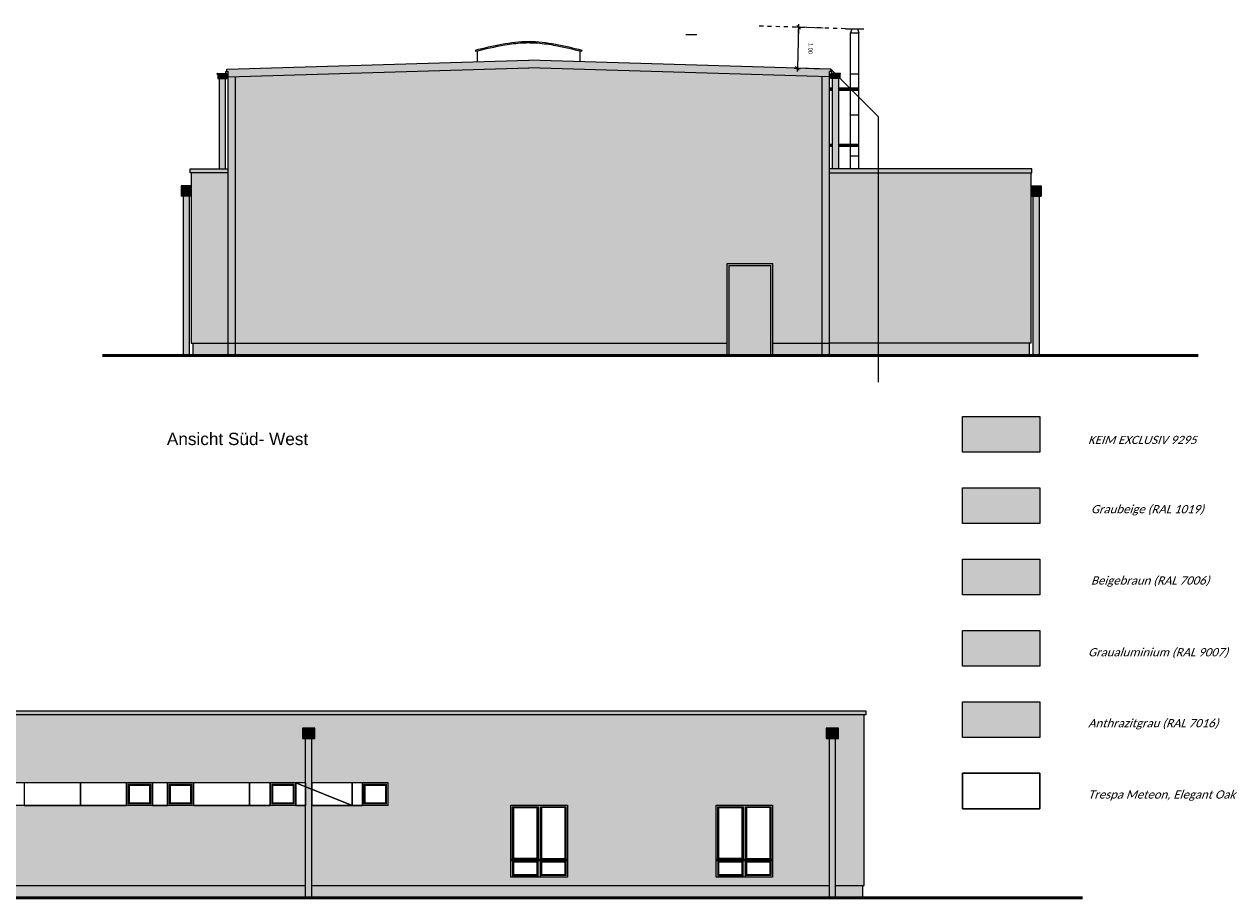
# Model space of a CAD drawing. Header units: metres. Extents: x 1169 to 1496, y -112 to 50.
# Tile 254 of 256: x 1466 to 1495, y -31 to -10. Entities that reach past the tile are written whole.
import ezdxf

# ---------------------------------------------------------------- set-up
doc = ezdxf.new("R2010")
doc.units = ezdxf.units.M
doc.header["$XCLIPFRAME"] = 2
doc.header["$PDMODE"] = 65
doc.linetypes.add('AUSGEZOGEN', pattern=[0])
doc.linetypes.add('PUNKT2_S9', pattern=[0.0015, 0, -0.0015])
for name, color, linetype, lineweight in [('XR$1$Text 1_100', 3, 'AUSGEZOGEN', 18), ('XR$5$Ansicht', 1, 'AUSGEZOGEN', 50), ('XR$5$Design', 4, 'AUSGEZOGEN', 13), ('XR$5$Filling', 4, 'AUSGEZOGEN', 13), ('XR$5$Maßlinie 1_50', 7, 'AUSGEZOGEN', 25), ('XR$5$Muster', 4, 'AUSGEZOGEN', 13), ('XR$5$Möblierung', 4, 'AUSGEZOGEN', 13), ('XR$5$STANDARD_1', 7, 'AUSGEZOGEN', 25), ('XR$5$Wegeflächen', 4, 'AUSGEZOGEN', 13)]:
    doc.layers.add(name, color=color, linetype=linetype, lineweight=lineweight)
doc.styles.add('ARIAL', font='arial.ttf')
doc.styles.add('Calibri', font='txt')
doc.dimstyles.new('DIMSTYLE_9', dxfattribs={"dimtxt": 0.1, "dimasz": 0.15, "dimexe": 0, "dimexo": 0, "dimgap": 0.05, "dimtad": 2, "dimrnd": 0.005, "dimzin": 4, "dimdsep": 46, "dimtxsty": 'ARIAL', "dimblk1": 'ALL_ML_STRICH', "dimblk2": 'ALL_ML_STRICH', "dimsah": 1, "dimcen": 0, "dimclrd": 7, "dimclre": 7, "dimclrt": 7, "dimadec": 0, "dimazin": 0, "dimtfac": 1, "dimtdec": 0, "dimtix": 1, "dimtmove": 2, "dimatfit": 3, "dimfxl": 0, "dimtzin": 0, "dimlwd": 0, "dimlwe": 25, "dimarcsym": 0})
picture_1 = doc.add_image_def('image1.tif', size_in_pixel=(512, 512))
picture_2 = doc.add_image_def('image2.jpg', size_in_pixel=(510, 510))
pattern_1 = [(90, (-0.15, 0.15), (-0.075, 0.075), [0.075, -0.075]), (180, (-0.15, 0.15), (-0.075, -0.075), [0.075, -0.075])]

# ---------------------------------------------------------------- blocks, each defined once
blk = doc.blocks.new('ALL_ML_STRICH')
at = {"color": 0, "linetype": 'ByBlock', "lineweight": -2}
for p, q in [((-1, 0), (0.5, 0)), ((-0.3, -0.3), (0.3, 0.3)), ((0, -0.5), (0, 0.5))]:
    blk.add_line(p, q, dxfattribs=at)
blk = doc.blocks.new('*D122')
at = {"layer": 'DEFPOINTS', "color": 7, "linetype": 'AUSGEZOGEN', "lineweight": 25, "transparency": 33554687}
for p in [(1484.804, -9.917), (1485.073, -9.925), (1485.59, -10.941)]:
    blk.add_point(p, dxfattribs=at)
at = {"layer": 'XR$5$Maßlinie 1_50', "color": 7, "linetype": 'AUSGEZOGEN', "lineweight": -2, "transparency": 33554687}
for p, q in [((1484.804, -9.917), (1484.773, -10.917)), ((1485.403, -9.935), (1484.804, -9.917)), ((1485.373, -10.935), (1484.773, -10.917))]:
    blk.add_line(p, q, dxfattribs=at)
at = {"layer": 'XR$5$Maßlinie 1_50', "color": 7, "linetype": 'AUSGEZOGEN', "lineweight": 25, "transparency": 33554687, "xscale": 0.15, "yscale": 0.15, "zscale": 0.15}
for p, rotation in [((1484.804, -9.917), 88.27238033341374), ((1484.773, -10.917), 268.2723803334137)]:
    blk.add_blockref('ALL_ML_STRICH', p, dxfattribs=dict(at, rotation=rotation))
at = {"layer": 'XR$5$Maßlinie 1_50', "color": 7, "linetype": 'AUSGEZOGEN', "lineweight": 25, "transparency": 33554687, "insert": (1485.094, -10.433), "char_height": 0.1, "width": 0.4, "attachment_point": 5, "rotation": 268.2724, "style": 'ARIAL'}
blk.add_mtext('\\A1;{\\A1;{1.00\\H0.066000;\\S^ ;}}', dxfattribs=at)

msp = doc.modelspace()

# ---------------------------------------------------------------- hatches: boundary and pattern name
at = {"layer": 'XR$5$Filling', "linetype": 'AUSGEZOGEN', "lineweight": 13, "transparency": 33554687}
h = msp.add_hatch(dxfattribs=at)
h.set_pattern_fill('MUSTER', color=52, scale=0.075, angle=90, style=0, pattern_type=2)
h.set_pattern_definition(pattern_1)
h.paths.add_polyline_path([(1484.1746, -17.625), (1485.5546, -17.625), (1485.5546, -11.1253), (1478.2246, -10.9054), (1470.8946, -11.1253), (1470.8946, -17.625), (1483.0646, -17.625), (1483.0646, -15.675), (1484.1746, -15.675)], flags=0)
h = msp.add_hatch(dxfattribs=at)
h.set_pattern_fill('MUSTER', color=52, scale=0.075, angle=90, style=0, pattern_type=2)
h.set_pattern_definition(pattern_1)
h.paths.add_polyline_path([(1484.1746, -17.625), (1485.5546, -17.625), (1485.5546, -11.1253), (1478.2246, -10.9054), (1470.8946, -11.1253), (1470.8946, -17.625), (1483.0646, -17.625), (1483.0646, -15.675), (1484.1746, -15.675)], flags=0)
at = {"layer": 'XR$5$Muster', "linetype": 'AUSGEZOGEN', "lineweight": 13, "transparency": 33554687}
for color, points in [(9, [(1470.8946, -11.1253), (1478.2246, -10.9054), (1485.5546, -11.1253), (1485.5546, -10.993), (1485.5901, -10.9941), (1485.5901, -10.9412), (1478.2246, -10.7191), (1470.8591, -10.9412), (1470.8591, -10.9941), (1470.8946, -10.993)]), (9, [(1470.6385, -11.0645), (1470.6385, -11.164), (1470.859, -11.164), (1470.859, -11.0645)]), (9, [(1470.6385, -11.0645), (1470.6385, -11.164), (1470.859, -11.164), (1470.859, -11.0645)]), (9, [(1485.5903, -11.164), (1485.8107, -11.164), (1485.8107, -11.0645), (1485.5903, -11.0645)]), (9, [(1485.5903, -11.164), (1485.8107, -11.164), (1485.8107, -11.0645), (1485.5903, -11.0645)]), (252, [(1485.6255, -11.3973), (1485.5546, -11.3973), (1485.5546, -11.4473), (1485.6255, -11.4473)]), (252, [(1485.6255, -11.3973), (1485.5546, -11.3973), (1485.5546, -11.4473), (1485.6255, -11.4473)]), (252, [(1485.7755, -11.4473), (1486.0696, -11.4473), (1486.0696, -11.3973), (1485.7755, -11.3973)]), (252, [(1485.7755, -11.4473), (1486.0696, -11.4473), (1486.0696, -11.3973), (1485.7755, -11.3973)]), (252, [(1485.6255, -12.7673), (1485.5546, -12.7673), (1485.5546, -12.8173), (1485.6255, -12.8173)]), (252, [(1485.6255, -12.7673), (1485.5546, -12.7673), (1485.5546, -12.8173), (1485.6255, -12.8173)]), (252, [(1485.7755, -12.8173), (1486.0696, -12.8173), (1486.0696, -12.7673), (1485.7755, -12.7673)]), (252, [(1485.7755, -12.8173), (1486.0696, -12.8173), (1486.0696, -12.7673), (1485.7755, -12.7673)]), (9, [(1470.8946, -13.3658), (1469.969, -13.3658), (1469.969, -13.4658), (1470.8946, -13.4658)]), (9, [(1485.5546, -13.4658), (1490.4952, -13.4658), (1490.4952, -13.3658), (1485.5546, -13.3658)]), (250, [(1485.5546, -17.925), (1486.7449, -17.925), (1486.7449, -13.3658), (1485.5546, -13.3658)]), (252, [(1469.7446, -14.0358), (1469.9946, -14.0358), (1469.9946, -13.7858), (1469.7446, -13.7858)]), (252, [(1469.7446, -14.0358), (1469.9946, -14.0358), (1469.9946, -13.7858), (1469.7446, -13.7858)]), (252, [(1490.4696, -14.0358), (1490.7196, -14.0358), (1490.7196, -13.7858), (1490.4696, -13.7858)]), (252, [(1490.4696, -14.0358), (1490.7196, -14.0358), (1490.7196, -13.7858), (1490.4696, -13.7858)]), (254, [(1483.1146, -17.925), (1484.1246, -17.925), (1484.1246, -15.725), (1483.1146, -15.725)]), (9, [(1486.4398, -26.5915), (1444.0298, -26.5916), (1444.0298, -26.6916), (1486.4398, -26.6916)]), (252, [(1472.7054, -27.2616), (1473.0054, -27.2616), (1473.0054, -27.0116), (1472.7054, -27.0116)]), (252, [(1472.7054, -27.2616), (1473.0054, -27.2616), (1473.0054, -27.0116), (1472.7054, -27.0116)]), (252, [(1485.479, -27.2615), (1485.779, -27.2615), (1485.779, -27.0115), (1485.479, -27.0115)]), (252, [(1485.479, -27.2615), (1485.779, -27.2615), (1485.779, -27.0115), (1485.479, -27.0115)])]:
    msp.add_hatch(color=color, dxfattribs=at).paths.add_polyline_path(points)
at = {"layer": 'XR$5$Muster', "linetype": 'AUSGEZOGEN', "lineweight": 25, "true_color": 0x383e42, "transparency": 33554687}
for points in [[(1485.5901, -10.9412), (1478.2246, -10.7191), (1470.8591, -10.9412), (1470.8591, -10.9941), (1470.8946, -10.993), (1470.8946, -11.1253), (1478.2246, -10.9054), (1485.5546, -11.1253), (1485.5546, -10.993), (1485.5901, -10.9941)], [(1469.969, -13.4658), (1470.8946, -13.4658), (1470.8946, -13.3658), (1469.969, -13.3658)], [(1485.5546, -13.4658), (1490.4952, -13.4658), (1490.4952, -13.3658), (1485.5546, -13.3658)], [(1483.0646, -17.925), (1484.1746, -17.925), (1484.1746, -15.675), (1483.0646, -15.675)], [(1483.0646, -17.625), (1470.8946, -17.625), (1470.8946, -17.925), (1483.0646, -17.925)], [(1485.5546, -17.625), (1484.1746, -17.625), (1484.1746, -17.925), (1485.5546, -17.925)], [(1488.7999, -27.2382), (1490.6833, -27.2382), (1490.6833, -26.369), (1488.7999, -26.369)]]:
    msp.add_hatch(color=250, dxfattribs=at).paths.add_polyline_path(points)
at = {"layer": 'XR$5$Muster', "linetype": 'AUSGEZOGEN', "lineweight": 13, "true_color": 0x383e42, "transparency": 33554687}
for points in [[(1470.8946, -11.1253), (1478.2246, -10.9054), (1485.5546, -11.1253), (1485.5546, -10.993), (1485.5901, -10.9941), (1485.5901, -10.9412), (1478.2246, -10.7191), (1470.8591, -10.9412), (1470.8591, -10.9941), (1470.8946, -10.993)], [(1470.8946, -13.3658), (1469.969, -13.3658), (1469.969, -13.4658), (1470.8946, -13.4658)], [(1485.5546, -13.4658), (1490.4952, -13.4658), (1490.4952, -13.3658), (1485.5546, -13.3658)], [(1486.4398, -26.5915), (1444.0298, -26.5916), (1444.0298, -26.6916), (1486.4398, -26.6916)]]:
    msp.add_hatch(color=250, dxfattribs=at).paths.add_polyline_path(points)
at = {"layer": 'XR$5$Muster', "linetype": 'AUSGEZOGEN', "lineweight": 25, "true_color": 0x7d7a7d, "transparency": 33554687}
for points in [[(1483.0646, -17.625), (1483.0646, -15.675), (1484.1746, -15.675), (1484.1746, -17.625), (1485.5546, -17.625), (1485.5546, -11.1253), (1478.2246, -10.9054), (1470.8946, -11.1253), (1470.8946, -17.625)], [(1488.7999, -25.4982), (1490.6833, -25.4982), (1490.6833, -24.629), (1488.7999, -24.629)]]:
    msp.add_hatch(color=8, dxfattribs=at).paths.add_polyline_path(points)
at = {"layer": 'XR$5$Muster', "linetype": 'AUSGEZOGEN', "lineweight": 13, "transparency": 33554687}
h = msp.add_hatch(color=7, dxfattribs=at)
h.set_gradient(color1=(199, 199, 199), color2=(48, 48, 48), one_color=1, name='INVCYLINDER')
h.paths.add_polyline_path([(1470.6737, -13.3658), (1470.8237, -13.3658), (1470.8237, -11.164), (1470.6737, -11.164)], flags=0)
h = msp.add_hatch(color=7, dxfattribs=at)
h.set_gradient(color1=(199, 199, 199), color2=(48, 48, 48), one_color=1, name='INVCYLINDER')
h.paths.add_polyline_path([(1470.6737, -13.3658), (1470.8237, -13.3658), (1470.8237, -11.164), (1470.6737, -11.164)], flags=0)
h = msp.add_hatch(color=7, dxfattribs=at)
h.set_gradient(color1=(199, 199, 199), color2=(48, 48, 48), one_color=1, name='INVCYLINDER')
h.paths.add_polyline_path([(1485.6255, -13.3658), (1485.7755, -13.3658), (1485.7755, -11.164), (1485.6255, -11.164)], flags=0)
h = msp.add_hatch(color=7, dxfattribs=at)
h.set_gradient(color1=(199, 199, 199), color2=(48, 48, 48), one_color=1, name='INVCYLINDER')
h.paths.add_polyline_path([(1485.6255, -13.3658), (1485.7755, -13.3658), (1485.7755, -11.164), (1485.6255, -11.164)], flags=0)
h = msp.add_hatch(color=7, dxfattribs=at)
h.set_gradient(color1=(160, 160, 160), color2=(201, 201, 201), one_color=1, name='CYLINDER')
h.paths.add_polyline_path([(1486.0696, -11.4473), (1486.2696, -11.4473), (1486.2696, -11.3973), (1486.0696, -11.3973)], flags=0)
h = msp.add_hatch(color=7, dxfattribs=at)
h.set_gradient(color1=(160, 160, 160), color2=(201, 201, 201), one_color=1, name='CYLINDER')
h.paths.add_polyline_path([(1486.0696, -11.4473), (1486.2696, -11.4473), (1486.2696, -11.3973), (1486.0696, -11.3973)], flags=0)
h = msp.add_hatch(color=7, dxfattribs=at)
h.set_gradient(color1=(160, 160, 160), color2=(201, 201, 201), one_color=1, name='CYLINDER')
h.paths.add_polyline_path([(1486.0696, -12.8173), (1486.2696, -12.8173), (1486.2696, -12.7673), (1486.0696, -12.7673)], flags=0)
h = msp.add_hatch(color=7, dxfattribs=at)
h.set_gradient(color1=(160, 160, 160), color2=(201, 201, 201), one_color=1, name='CYLINDER')
h.paths.add_polyline_path([(1486.0696, -12.8173), (1486.2696, -12.8173), (1486.2696, -12.7673), (1486.0696, -12.7673)], flags=0)
at = {"layer": 'XR$5$Muster', "linetype": 'AUSGEZOGEN', "lineweight": 25, "true_color": 0xe1d7c9, "transparency": 33554687}
for points in [[(1469.9946, -17.625), (1470.8946, -17.625), (1470.8946, -13.4658), (1469.9946, -13.4658)], [(1490.4696, -13.4658), (1485.5546, -13.4658), (1485.5546, -17.625), (1490.4696, -17.625)], [(1488.7999, -20.2782), (1490.6833, -20.2782), (1490.6833, -19.409), (1488.7999, -19.409)]]:
    msp.add_hatch(color=254, dxfattribs=at).paths.add_polyline_path(points)
at = {"layer": 'XR$5$Muster', "linetype": 'AUSGEZOGEN', "lineweight": 13, "transparency": 33554687}
h = msp.add_hatch(color=7, dxfattribs=at)
h.set_gradient(color1=(199, 199, 199), color2=(48, 48, 48), one_color=1, name='INVCYLINDER')
h.paths.add_polyline_path([(1469.7946, -17.925), (1469.9446, -17.925), (1469.9446, -14.0358), (1469.7946, -14.0358)], flags=0)
h = msp.add_hatch(color=7, dxfattribs=at)
h.set_gradient(color1=(199, 199, 199), color2=(48, 48, 48), one_color=1, name='INVCYLINDER')
h.paths.add_polyline_path([(1469.7946, -17.925), (1469.9446, -17.925), (1469.9446, -14.0358), (1469.7946, -14.0358)], flags=0)
h = msp.add_hatch(color=7, dxfattribs=at)
h.set_gradient(color1=(199, 199, 199), color2=(48, 48, 48), one_color=1, name='INVCYLINDER')
h.paths.add_polyline_path([(1490.5196, -17.925), (1490.6696, -17.925), (1490.6696, -14.0358), (1490.5196, -14.0358)], flags=0)
h = msp.add_hatch(color=7, dxfattribs=at)
h.set_gradient(color1=(199, 199, 199), color2=(48, 48, 48), one_color=1, name='INVCYLINDER')
h.paths.add_polyline_path([(1490.5196, -17.925), (1490.6696, -17.925), (1490.6696, -14.0358), (1490.5196, -14.0358)], flags=0)
at = {"layer": 'XR$5$Muster', "linetype": 'AUSGEZOGEN', "lineweight": 25, "true_color": 0xa48f7a, "transparency": 33554687}
for points in [[(1470.8946, -17.925), (1470.8946, -17.625), (1470.0346, -17.625), (1470.0346, -17.925)], [(1485.5546, -17.925), (1490.4296, -17.925), (1490.4296, -17.625), (1485.5546, -17.625)], [(1488.7999, -22.0182), (1490.6833, -22.0182), (1490.6833, -21.149), (1488.7999, -21.149)], [(1472.7804, -31.1508), (1472.7804, -30.8508), (1460.3769, -30.8508), (1460.3769, -31.1508)], [(1472.9304, -31.1508), (1485.554, -31.1508), (1485.554, -30.8508), (1472.9304, -30.8508)], [(1485.704, -30.8508), (1485.704, -31.1508), (1486.3654, -31.1508), (1486.3654, -30.8508)]]:
    msp.add_hatch(color=252, dxfattribs=at).paths.add_polyline_path(points)
at = {"layer": 'XR$5$Muster', "linetype": 'AUSGEZOGEN', "lineweight": 25, "true_color": 0x766a5e, "transparency": 33554687}
msp.add_hatch(color=251, dxfattribs=at).paths.add_polyline_path([(1488.7999, -23.7582), (1490.6833, -23.7582), (1490.6833, -22.889), (1488.7999, -22.889)])
at = {"layer": 'XR$5$Muster', "linetype": 'AUSGEZOGEN', "lineweight": 25, "true_color": 0xe1d7c9, "transparency": 33554687}
h = msp.add_hatch(color=254, dxfattribs=at)
h.paths.add_polyline_path([(1460.1519, -27.0116), (1460.4519, -27.0116), (1460.4519, -27.2616), (1460.3769, -27.2616), (1460.3769, -28.3508), (1472.7804, -28.3508), (1472.7804, -27.2616), (1472.7054, -27.2616), (1472.7054, -27.0116), (1473.0054, -27.0116), (1473.0054, -27.2616), (1472.9304, -27.2616), (1472.9304, -28.3508), (1474.7954, -28.3508), (1474.7954, -28.9008), (1472.9304, -28.9008), (1472.9304, -30.8508), (1485.554, -30.8508), (1485.554, -27.2615), (1485.479, -27.2615), (1485.479, -27.0115), (1485.779, -27.0115), (1485.779, -27.2615), (1485.704, -27.2615), (1485.704, -30.8508), (1486.4054, -30.8508), (1486.4054, -26.6916), (1444.0554, -26.6916), (1444.0554, -30.8508), (1444.7569, -30.8508), (1444.7569, -27.2616), (1444.6819, -27.2616), (1444.6819, -27.0116), (1444.9819, -27.0116), (1444.9819, -27.2616), (1444.9069, -27.2616), (1444.9069, -30.8508), (1445.7904, -30.8508), (1445.7904, -28.3508), (1447.6704, -28.3508), (1447.6704, -30.8508), (1457.2904, -30.8508), (1457.2904, -28.9008), (1452.4154, -28.9008), (1452.4154, -28.3508), (1460.2269, -28.3508), (1460.2269, -27.2616), (1460.1519, -27.2616)])
h.paths.add_polyline_path([(1460.2269, -28.9008), (1458.2954, -28.9008), (1458.2954, -30.8508), (1460.2269, -30.8508)])
h.paths.add_polyline_path([(1472.7804, -30.8508), (1472.7804, -28.9008), (1460.3769, -28.9008), (1460.3769, -30.8508)])
h.paths.add_polyline_path([(1482.7904, -30.6508), (1482.7904, -28.8908), (1484.1704, -28.8908), (1484.1704, -30.6508)], flags=16)
h.paths.add_polyline_path([(1477.7904, -30.6508), (1477.7904, -28.8908), (1479.1704, -28.8908), (1479.1704, -30.6508)], flags=16)
at = {"layer": 'XR$5$Muster', "linetype": 'AUSGEZOGEN', "lineweight": 13, "transparency": 33554687}
h = msp.add_hatch(color=7, dxfattribs=at)
h.set_gradient(color1=(199, 199, 199), color2=(48, 48, 48), one_color=1, name='INVCYLINDER')
h.paths.add_polyline_path([(1472.7804, -31.1508), (1472.9304, -31.1508), (1472.9304, -27.2616), (1472.7804, -27.2616)], flags=0)
h = msp.add_hatch(color=7, dxfattribs=at)
h.set_gradient(color1=(199, 199, 199), color2=(48, 48, 48), one_color=1, name='INVCYLINDER')
h.paths.add_polyline_path([(1472.7804, -31.1508), (1472.9304, -31.1508), (1472.9304, -27.2616), (1472.7804, -27.2616)], flags=0)
h = msp.add_hatch(color=7, dxfattribs=at)
h.set_gradient(color1=(199, 199, 199), color2=(48, 48, 48), one_color=1, name='INVCYLINDER')
h.paths.add_polyline_path([(1485.554, -31.1508), (1485.704, -31.1508), (1485.704, -27.2615), (1485.554, -27.2615)], flags=0)
h = msp.add_hatch(color=7, dxfattribs=at)
h.set_gradient(color1=(199, 199, 199), color2=(48, 48, 48), one_color=1, name='INVCYLINDER')
h.paths.add_polyline_path([(1485.554, -31.1508), (1485.704, -31.1508), (1485.704, -27.2615), (1485.554, -27.2615)], flags=0)
at = {"layer": 'XR$5$Muster', "linetype": 'AUSGEZOGEN', "lineweight": 25, "true_color": 0x766a5e, "transparency": 33554687}
h = msp.add_hatch(color=251, dxfattribs=at)
h.paths.add_polyline_path([(1468.4154, -28.9008), (1469.0454, -28.9008), (1469.0454, -28.3508), (1468.4154, -28.3508)])
h.paths.add_polyline_path([(1468.9854, -28.8408), (1468.4754, -28.8408), (1468.4754, -28.4108), (1468.9854, -28.4108)], flags=16)
h = msp.add_hatch(color=251, dxfattribs=at)
h.paths.add_polyline_path([(1469.4154, -28.9008), (1470.0454, -28.9008), (1470.0454, -28.3508), (1469.4154, -28.3508)])
h.paths.add_polyline_path([(1469.9854, -28.8408), (1469.4754, -28.8408), (1469.4754, -28.4108), (1469.9854, -28.4108)], flags=16)
h = msp.add_hatch(color=251, dxfattribs=at)
h.paths.add_polyline_path([(1471.9154, -28.9008), (1472.5454, -28.9008), (1472.5454, -28.3508), (1471.9154, -28.3508)])
h.paths.add_polyline_path([(1472.4854, -28.8408), (1471.9754, -28.8408), (1471.9754, -28.4108), (1472.4854, -28.4108)], flags=16)
h = msp.add_hatch(color=251, dxfattribs=at)
h.paths.add_polyline_path([(1474.1654, -28.9008), (1474.7954, -28.9008), (1474.7954, -28.3508), (1474.1654, -28.3508)])
h.paths.add_polyline_path([(1474.7354, -28.8408), (1474.2254, -28.8408), (1474.2254, -28.4108), (1474.7354, -28.4108)], flags=16)
h = msp.add_hatch(color=251, dxfattribs=at)
h.paths.add_polyline_path([(1479.1704, -30.6508), (1479.1704, -28.8908), (1477.7904, -28.8908), (1477.7904, -30.6508)])
h.paths.add_polyline_path([(1477.8504, -30.1908), (1477.8504, -28.9508), (1478.4304, -28.9508), (1478.4304, -30.1908)], flags=16)
h.paths.add_polyline_path([(1478.4304, -30.2708), (1478.4304, -30.5908), (1477.8504, -30.5908), (1477.8504, -30.2708)], flags=16)
h.paths.add_polyline_path([(1478.5304, -28.9508), (1479.1104, -28.9508), (1479.1104, -30.1908), (1478.5304, -30.1908)], flags=16)
h.paths.add_polyline_path([(1479.1104, -30.5908), (1478.5304, -30.5908), (1478.5304, -30.2708), (1479.1104, -30.2708)], flags=16)
h = msp.add_hatch(color=251, dxfattribs=at)
h.paths.add_polyline_path([(1484.1704, -30.6508), (1484.1704, -28.8908), (1482.7904, -28.8908), (1482.7904, -30.6508)])
h.paths.add_polyline_path([(1482.8504, -30.1908), (1482.8504, -28.9508), (1483.4304, -28.9508), (1483.4304, -30.1908)], flags=16)
h.paths.add_polyline_path([(1483.4304, -30.2708), (1483.4304, -30.5908), (1482.8504, -30.5908), (1482.8504, -30.2708)], flags=16)
h.paths.add_polyline_path([(1483.5304, -28.9508), (1484.1104, -28.9508), (1484.1104, -30.1908), (1483.5304, -30.1908)], flags=16)
h.paths.add_polyline_path([(1484.1104, -30.5908), (1483.5304, -30.5908), (1483.5304, -30.2708), (1484.1104, -30.2708)], flags=16)

# ---------------------------------------------------------------- linework, layer by layer
at = {"layer": 'XR$1$Text 1_100', "color": 4, "linetype": 'AUSGEZOGEN', "lineweight": 13, "transparency": 33554687}
msp.add_line((1482.3186, -10.0998), (1482.0554, -10.0998), dxfattribs=at)
at = {"layer": 'XR$5$Ansicht', "color": 4, "linetype": 'PUNKT2_S9', "lineweight": 13, "transparency": 33554687}
msp.add_line((1485.9446, -9.9515), (1483.7967, -9.8867), dxfattribs=at)
at = {"layer": 'XR$5$Ansicht', "color": 4, "linetype": 'AUSGEZOGEN', "lineweight": 13, "transparency": 33554687}
for p, q in [((1485.9446, -9.9515), (1486.3946, -9.9515)), ((1486.0996, -9.9515), (1486.0696, -10.0515)), ((1486.0996, -9.9515), (1486.2396, -9.9515)), ((1486.2396, -9.9515), (1486.2696, -10.0515)), ((1486.0696, -10.0515), (1486.2696, -10.0515)), ((1486.0696, -13.3658), (1486.0696, -10.0515)), ((1486.2696, -13.3658), (1486.2696, -10.0515)), ((1476.9217, -10.4732), (1476.9288, -10.5024)), ((1476.9703, -10.7569), (1476.9703, -10.4942)), ((1479.4789, -10.7569), (1479.4789, -10.4942)), ((1479.4789, -10.4942), (1479.5118, -10.5023)), ((1479.4789, -10.4942), (1479.5118, -10.5023)), ((1479.5118, -10.5023), (1479.5189, -10.4731)), ((1479.5118, -10.5023), (1479.5189, -10.4731)), ((1479.5189, -10.4731), (1479.5118, -10.5023)), ((1470.8591, -10.9412), (1478.2246, -10.7191)), ((1470.8946, -11.1253), (1478.2246, -10.9054)), ((1485.5901, -10.9412), (1478.2246, -10.7191)), ((1485.5546, -11.1253), (1478.2246, -10.9054)), ((1470.6306, -11.0434), (1470.859, -11.0434)), ((1470.6324, -11.0645), (1470.859, -11.0645)), ((1470.6385, -11.062), (1470.6385, -11.164)), ((1470.6385, -11.164), (1470.859, -11.164)), ((1470.6737, -11.164), (1470.6737, -13.3658)), ((1470.8237, -11.164), (1470.8237, -13.3658)), ((1470.8349, -10.9948), (1470.8946, -10.993)), ((1470.8349, -11.0434), (1470.8349, -10.9948)), ((1470.859, -11.164), (1470.859, -11.0434)), ((1470.8591, -10.9941), (1470.8591, -10.9412)), ((1470.8946, -17.925), (1470.8946, -10.993)), ((1485.6143, -10.9948), (1485.5546, -10.993)), ((1485.5546, -17.925), (1485.5546, -10.993)), ((1485.5901, -10.9941), (1485.5901, -10.9412)), ((1485.8186, -11.0434), (1485.5903, -11.0434)), ((1485.5903, -11.164), (1485.5903, -11.0434)), ((1485.8169, -11.0645), (1485.5903, -11.0645)), ((1485.8107, -11.164), (1485.5903, -11.164)), ((1485.6143, -11.0434), (1485.6143, -10.9948)), ((1485.6255, -11.164), (1485.6255, -13.3658)), ((1485.7755, -11.164), (1485.7755, -13.3658)), ((1485.8107, -11.062), (1485.8107, -11.164)), ((1486.0696, -11.0515), (1486.2696, -11.0515)), ((1485.5546, -11.3973), (1485.6255, -11.3973)), ((1485.5546, -11.4473), (1485.6255, -11.4473)), ((1485.7755, -11.3973), (1486.2696, -11.3973)), ((1485.7755, -11.4473), (1486.2696, -11.4473)), ((1486.0696, -12.0515), (1486.2696, -12.0515)), ((1485.5546, -12.7673), (1485.6255, -12.7673)), ((1485.5546, -12.8173), (1485.6255, -12.8173)), ((1485.7755, -12.7673), (1486.2696, -12.7673)), ((1485.7755, -12.8173), (1486.2696, -12.8173)), ((1486.0696, -13.0515), (1486.2696, -13.0515)), ((1469.969, -13.4658), (1469.969, -13.3658)), ((1469.969, -13.3658), (1470.8946, -13.3658)), ((1470.8946, -13.4658), (1469.969, -13.4658)), ((1469.9946, -13.4658), (1469.9946, -17.625)), ((1490.4952, -13.3658), (1485.5546, -13.3658)), ((1485.5546, -13.4658), (1490.4952, -13.4658)), ((1490.4696, -13.4658), (1490.4696, -17.625)), ((1490.4952, -13.4658), (1490.4952, -13.3658)), ((1469.9946, -13.7858), (1469.7446, -13.7858)), ((1469.7446, -13.7858), (1469.7446, -14.0358)), ((1490.4696, -13.7858), (1490.7196, -13.7858)), ((1490.7196, -13.7858), (1490.7196, -14.0358)), ((1469.9946, -14.0358), (1469.7446, -14.0358)), ((1469.7946, -14.0358), (1469.7946, -17.925)), ((1469.9446, -14.0358), (1469.9446, -17.925)), ((1490.4696, -14.0358), (1490.7196, -14.0358)), ((1490.5196, -14.0358), (1490.5196, -17.925)), ((1490.6696, -14.0358), (1490.6696, -17.925)), ((1483.0646, -17.925), (1483.0646, -15.675)), ((1483.0646, -15.675), (1484.1746, -15.675)), ((1483.1146, -17.925), (1483.1146, -15.725)), ((1483.1146, -15.725), (1484.1246, -15.725)), ((1484.1246, -17.925), (1484.1246, -15.725)), ((1484.1746, -17.925), (1484.1746, -15.675)), ((1469.9946, -17.625), (1470.8946, -17.625)), ((1470.0346, -17.625), (1470.0346, -17.925)), ((1470.8946, -17.625), (1483.0646, -17.625)), ((1484.1746, -17.625), (1485.5546, -17.625)), ((1490.4696, -17.625), (1485.5546, -17.625)), ((1490.4296, -17.625), (1490.4296, -17.925)), ((1444.0298, -26.5916), (1486.4398, -26.5915)), ((1486.4398, -26.6916), (1444.0298, -26.6916)), ((1486.4054, -30.8508), (1486.4054, -26.6916)), ((1486.4398, -26.5916), (1486.4398, -26.6916)), ((1472.7804, -31.1508), (1472.7804, -27.2616)), ((1472.9304, -31.1508), (1472.9304, -27.2616)), ((1485.554, -31.1508), (1485.554, -27.2615)), ((1485.704, -31.1508), (1485.704, -27.2615)), ((1468.4154, -28.3508), (1468.4154, -28.9008)), ((1469.0454, -28.3508), (1468.4154, -28.3508)), ((1469.0454, -28.9008), (1469.0454, -28.3508)), ((1469.4154, -28.3508), (1469.4154, -28.9008)), ((1470.0454, -28.3508), (1469.4154, -28.3508)), ((1470.0454, -28.9008), (1470.0454, -28.3508)), ((1471.9154, -28.3508), (1471.9154, -28.9008)), ((1472.5454, -28.3508), (1471.9154, -28.3508)), ((1472.5454, -28.9008), (1472.5454, -28.3508)), ((1474.1654, -28.3508), (1474.1654, -28.9008)), ((1474.7954, -28.3508), (1474.1654, -28.3508)), ((1474.7954, -28.9008), (1474.7954, -28.3508)), ((1468.4554, -28.3908), (1468.4554, -28.8608)), ((1469.0054, -28.3908), (1468.4554, -28.3908)), ((1468.4754, -28.4108), (1468.4754, -28.8408)), ((1468.9854, -28.4108), (1468.4754, -28.4108)), ((1468.9854, -28.8408), (1468.9854, -28.4108)), ((1469.0054, -28.8608), (1469.0054, -28.3908)), ((1469.4554, -28.3908), (1469.4554, -28.8608)), ((1470.0054, -28.3908), (1469.4554, -28.3908)), ((1469.4754, -28.4108), (1469.4754, -28.8408)), ((1469.9854, -28.4108), (1469.4754, -28.4108)), ((1469.9854, -28.8408), (1469.9854, -28.4108)), ((1470.0054, -28.8608), (1470.0054, -28.3908)), ((1471.9554, -28.3908), (1471.9554, -28.8608)), ((1472.5054, -28.3908), (1471.9554, -28.3908)), ((1471.9754, -28.4108), (1471.9754, -28.8408)), ((1472.4854, -28.4108), (1471.9754, -28.4108)), ((1472.4854, -28.8408), (1472.4854, -28.4108)), ((1472.5054, -28.8608), (1472.5054, -28.3908)), ((1474.2054, -28.3908), (1474.2054, -28.8608)), ((1474.7554, -28.3908), (1474.2054, -28.3908)), ((1474.2254, -28.4108), (1474.2254, -28.8408)), ((1474.7354, -28.4108), (1474.2254, -28.4108)), ((1474.7354, -28.8408), (1474.7354, -28.4108)), ((1474.7554, -28.8608), (1474.7554, -28.3908)), ((1469.0454, -28.9008), (1468.4154, -28.9008)), ((1469.0054, -28.8608), (1468.4554, -28.8608)), ((1468.9854, -28.8408), (1468.4754, -28.8408)), ((1470.0454, -28.9008), (1469.4154, -28.9008)), ((1470.0054, -28.8608), (1469.4554, -28.8608)), ((1469.9854, -28.8408), (1469.4754, -28.8408)), ((1472.5454, -28.9008), (1471.9154, -28.9008)), ((1472.5054, -28.8608), (1471.9554, -28.8608)), ((1472.4854, -28.8408), (1471.9754, -28.8408)), ((1474.7954, -28.9008), (1474.1654, -28.9008)), ((1474.7554, -28.8608), (1474.2054, -28.8608)), ((1474.7354, -28.8408), (1474.2254, -28.8408)), ((1477.7904, -30.6508), (1477.7904, -28.8908)), ((1477.7904, -28.8908), (1479.1704, -28.8908)), ((1477.8304, -30.2108), (1477.8304, -28.9308)), ((1477.8304, -28.9308), (1478.4504, -28.9308)), ((1478.4504, -28.9308), (1478.4504, -30.2108)), ((1478.5104, -30.2108), (1478.5104, -28.9308)), ((1478.5104, -28.9308), (1479.1304, -28.9308)), ((1479.1304, -28.9308), (1479.1304, -30.2108)), ((1479.1704, -28.8908), (1479.1704, -30.6508)), ((1482.7904, -30.6508), (1482.7904, -28.8908)), ((1482.7904, -28.8908), (1484.1704, -28.8908)), ((1482.8304, -30.2108), (1482.8304, -28.9308)), ((1482.8304, -28.9308), (1483.4504, -28.9308)), ((1483.4504, -28.9308), (1483.4504, -30.2108)), ((1483.5104, -30.2108), (1483.5104, -28.9308)), ((1483.5104, -28.9308), (1484.1304, -28.9308)), ((1484.1304, -28.9308), (1484.1304, -30.2108)), ((1484.1704, -28.8908), (1484.1704, -30.6508)), ((1477.7904, -30.2108), (1479.1704, -30.2108)), ((1479.1704, -30.2508), (1477.7904, -30.2508)), ((1477.8304, -30.2508), (1477.8304, -30.6108)), ((1478.4504, -30.6508), (1478.4504, -30.2508)), ((1478.5104, -30.6508), (1478.5104, -30.2508)), ((1479.1304, -30.2508), (1479.1304, -30.6108)), ((1482.7904, -30.2108), (1484.1704, -30.2108)), ((1484.1704, -30.2508), (1482.7904, -30.2508)), ((1482.8304, -30.2508), (1482.8304, -30.6108)), ((1483.4504, -30.6508), (1483.4504, -30.2508)), ((1483.5104, -30.6508), (1483.5104, -30.2508)), ((1484.1304, -30.2508), (1484.1304, -30.6108)), ((1479.1704, -30.6508), (1477.7904, -30.6508)), ((1477.8304, -30.6108), (1478.4504, -30.6108)), ((1479.1304, -30.6108), (1478.5104, -30.6108)), ((1484.1704, -30.6508), (1482.7904, -30.6508)), ((1482.8304, -30.6108), (1483.4504, -30.6108)), ((1484.1304, -30.6108), (1483.5104, -30.6108)), ((1460.3769, -30.8508), (1472.7804, -30.8508)), ((1472.9304, -30.8508), (1485.554, -30.8508)), ((1485.704, -30.8508), (1486.4054, -30.8508)), ((1486.3654, -30.8508), (1486.3654, -31.1508))]:
    msp.add_line(p, q, dxfattribs=at)
at = {"layer": 'XR$5$Ansicht', "color": 35, "linetype": 'AUSGEZOGEN', "lineweight": 13, "transparency": 33554687}
for p, q in [((1471.0746, -17.925), (1471.0746, -11.1199)), ((1485.3746, -17.925), (1485.3746, -11.1199)), ((1485.5901, -10.9412), (1486.7449, -12.0959)), ((1486.7449, -12.0959), (1486.7449, -18.5769))]:
    msp.add_line(p, q, dxfattribs=at)
at = {"layer": 'XR$5$Ansicht', "color": 4, "linetype": 'AUSGEZOGEN', "lineweight": 13, "transparency": 33554687}
for points in [[(1472.7054, -27.2616), (1473.0054, -27.2616), (1473.0054, -27.0116), (1472.7054, -27.0116), (1472.7054, -27.2616)], [(1485.479, -27.2615), (1485.779, -27.2615), (1485.779, -27.0115), (1485.479, -27.0115), (1485.479, -27.2615)], [(1477.8504, -28.9508), (1478.4304, -28.9508), (1478.4304, -30.1908), (1477.8504, -30.1908), (1477.8504, -28.9508)], [(1478.5304, -30.1908), (1479.1104, -30.1908), (1479.1104, -28.9508), (1478.5304, -28.9508), (1478.5304, -30.1908)], [(1482.8504, -28.9508), (1483.4304, -28.9508), (1483.4304, -30.1908), (1482.8504, -30.1908), (1482.8504, -28.9508)], [(1483.5304, -30.1908), (1484.1104, -30.1908), (1484.1104, -28.9508), (1483.5304, -28.9508), (1483.5304, -30.1908)], [(1477.8504, -30.2708), (1478.4304, -30.2708), (1478.4304, -30.5908), (1477.8504, -30.5908), (1477.8504, -30.2708)], [(1478.5304, -30.2708), (1479.1104, -30.2708), (1479.1104, -30.5908), (1478.5304, -30.5908), (1478.5304, -30.2708)], [(1482.8504, -30.2708), (1483.4304, -30.2708), (1483.4304, -30.5908), (1482.8504, -30.5908), (1482.8504, -30.2708)], [(1483.5304, -30.2708), (1484.1104, -30.2708), (1484.1104, -30.5908), (1483.5304, -30.5908), (1483.5304, -30.2708)]]:
    msp.add_lwpolyline(points, close=True, dxfattribs=at)
for centre, start, end in [((1470.6307, -11.0539), 90.43226, 270), ((1485.8185, -11.0539), 270, 89.56774)]:
    msp.add_arc(centre, 0.0105, start, end, dxfattribs=at)
for points, start_tangent, end_tangent in [([(1476.9217, -10.4732), (1478.2203, -10.2615), (1479.5189, -10.4731)], (0.9869731, 0.2412877), (0.9869887, -0.2412245)), ([(1476.9288, -10.5024), (1477.6414, -10.3457), (1478.0668, -10.2959), (1478.4351, -10.2998), (1478.8799, -10.3601), (1479.5118, -10.5023)], (0.9719526, 0.2377648), (0.9716825, -0.2375057))]:
    msp.add_spline(points, degree=3, dxfattribs=dict(at, start_tangent=start_tangent, end_tangent=end_tangent))
at = {"layer": 'XR$5$Filling', "color": 52, "linetype": 'AUSGEZOGEN', "lineweight": 13, "transparency": 33554687}
for p, q in [((1472.7804, -28.3508), (1460.3769, -28.3508)), ((1474.7954, -28.3508), (1472.9304, -28.3508)), ((1472.7804, -28.9008), (1460.3769, -28.9008)), ((1474.7954, -28.9008), (1472.9304, -28.9008))]:
    msp.add_line(p, q, dxfattribs=at)
at = {"layer": 'XR$5$Möblierung', "color": 4, "linetype": 'AUSGEZOGEN', "lineweight": 25, "transparency": 33554687}
for points in [[(1488.7999, -19.409), (1490.6833, -19.409), (1490.6833, -20.2782), (1488.7999, -20.2782), (1488.7999, -19.409)], [(1488.7999, -21.149), (1490.6833, -21.149), (1490.6833, -22.0182), (1488.7999, -22.0182), (1488.7999, -21.149)], [(1488.7999, -22.889), (1490.6833, -22.889), (1490.6833, -23.7582), (1488.7999, -23.7582), (1488.7999, -22.889)], [(1488.7999, -24.629), (1490.6833, -24.629), (1490.6833, -25.4982), (1488.7999, -25.4982), (1488.7999, -24.629)], [(1488.7999, -26.369), (1490.6833, -26.369), (1490.6833, -27.2382), (1488.7999, -27.2382), (1488.7999, -26.369)], [(1488.7999, -28.109), (1490.6833, -28.109), (1490.6833, -28.9782), (1488.7999, -28.9782), (1488.7999, -28.109)]]:
    msp.add_lwpolyline(points, close=True, dxfattribs=at)
at = {"layer": 'XR$5$Wegeflächen', "color": 1, "linetype": 'AUSGEZOGEN', "lineweight": 50, "transparency": 33554687}
for p, q in [((1467.8299, -17.925), (1494.5511, -17.925)), ((1491.725, -31.1508), (1436.8463, -31.1508))]:
    msp.add_line(p, q, dxfattribs=at)

# ---------------------------------------------------------------- texts
at = {"layer": 'XR$5$STANDARD_1', "color": 4, "linetype": 'AUSGEZOGEN', "lineweight": 25, "transparency": 33554687, "insert": (1469.3985, -19.808), "char_height": 0.3, "width": 3.60527, "attachment_point": 1, "style": 'ARIAL'}
msp.add_mtext('\\W1.00;Ansicht Süd- West', dxfattribs=at)
at = {"layer": 'XR$5$STANDARD_1', "color": 1, "linetype": 'AUSGEZOGEN', "lineweight": 25, "transparency": 33554687, "char_height": 0.2, "attachment_point": 7, "style": 'Calibri'}
for s, insert, width in [('\\A1;{\\Q19.0;\\fCalibri|i0|b0;\\H0.200000;\\W1.000000;\\C1;KEIM EXCLUSIV 9295}\\P', (1491.861, -20.0851), 2.776356), ('\\A1;{\\Q19.0;\\fCalibri|i0|b0;\\H0.200000;\\W1.000000;\\C1; Graubeige (RAL 1019)}\\P', (1491.861, -21.8251), 2.964212), ('\\A1;{\\Q19.0;\\fCalibri|i0|b0;\\H0.200000;\\W1.000000;\\C1; Beigebraun (RAL 7006)}\\P', (1491.861, -23.5651), 3.103245), ('\\A1;{\\Q19.0;\\fCalibri|i0|b0;\\H0.200000;\\W1.000000;\\C1;Graualuminium (RAL 9007)}\\P', (1491.861, -25.3051), 3.566738), ('\\A1;{\\Q19.0;\\fCalibri|i0|b0;\\H0.200000;\\W1.000000;\\C1;Anthrazitgrau (RAL 7016)}\\P', (1491.861, -27.0451), 3.330517), ('\\A1;{\\Q19.0;\\fCalibri|i0|b0;\\H0.200000;\\W1.000000;\\C1;Trespa Meteon, Elegant Oak}\\P', (1491.861, -28.7851), 3.733084)]:
    msp.add_mtext(s, dxfattribs=dict(at, insert=insert, width=width))

# ---------------------------------------------------------------- dimensions: what is measured, and where the dimension line sits
at = {"layer": 'XR$5$Maßlinie 1_50', "color": 7, "linetype": 'AUSGEZOGEN', "lineweight": 25, "transparency": 33554687}
dim = msp.add_linear_dim(base=(1484.7735, -10.9166), p1=(1485.4033, -9.9352), p2=(1485.3732, -10.9347), angle=268.27238, dimstyle='DIMSTYLE_9', override={"dimpost": '<>', "dimclrd": 7, "dimclre": 7, "dimclrt": 7, "dimlwd": 0, "dimlwe": 25}, dxfattribs=at)
dim.commit()
dim.dimension.update_dxf_attribs({"geometry": '*D122', "text_midpoint": (1485.0942, -10.4335), "dimtype": 160})

# ---------------------------------------------------------------- pictures from other files: only their frames are drawn
at = {"layer": 'XR$5$Ansicht', "color": 4, "linetype": 'AUSGEZOGEN', "lineweight": 13, "transparency": 33554687}
image = msp.add_image(picture_1, insert=(1468.4754, -28.8408), size_in_units=(0.51, 0.43), dxfattribs=at)
image.set_boundary_path([(-0.5, 511.5), (511.5, 511.5), (511.5, -0.5), (-0.5, -0.5), (-0.5, 511.5)])
image = msp.add_image(picture_1, insert=(1468.4754, -28.8408), size_in_units=(0.51, 0.43), dxfattribs=at)
image.set_boundary_path([(-0.5, 511.5), (511.5, 511.5), (511.5, -0.5), (-0.5, -0.5), (-0.5, 511.5)])
image = msp.add_image(picture_1, insert=(1469.4754, -28.8408), size_in_units=(0.51, 0.43), dxfattribs=at)
image.set_boundary_path([(-0.5, 511.5), (511.5, 511.5), (511.5, -0.5), (-0.5, -0.5), (-0.5, 511.5)])
image = msp.add_image(picture_1, insert=(1469.4754, -28.8408), size_in_units=(0.51, 0.43), dxfattribs=at)
image.set_boundary_path([(-0.5, 511.5), (511.5, 511.5), (511.5, -0.5), (-0.5, -0.5), (-0.5, 511.5)])
image = msp.add_image(picture_1, insert=(1471.9754, -28.8408), size_in_units=(0.51, 0.43), dxfattribs=at)
image.set_boundary_path([(-0.5, 511.5), (511.5, 511.5), (511.5, -0.5), (-0.5, -0.5), (-0.5, 511.5)])
image = msp.add_image(picture_1, insert=(1471.9754, -28.8408), size_in_units=(0.51, 0.43), dxfattribs=at)
image.set_boundary_path([(-0.5, 511.5), (511.5, 511.5), (511.5, -0.5), (-0.5, -0.5), (-0.5, 511.5)])
image = msp.add_image(picture_1, insert=(1474.2254, -28.8408), size_in_units=(0.51, 0.43), dxfattribs=at)
image.set_boundary_path([(-0.5, 511.5), (511.5, 511.5), (511.5, -0.5), (-0.5, -0.5), (-0.5, 511.5)])
image = msp.add_image(picture_1, insert=(1474.2254, -28.8408), size_in_units=(0.51, 0.43), dxfattribs=at)
image.set_boundary_path([(-0.5, 511.5), (511.5, 511.5), (511.5, -0.5), (-0.5, -0.5), (-0.5, 511.5)])
at = {"layer": 'XR$5$Design', "color": 7, "linetype": 'AUSGEZOGEN', "lineweight": 25, "transparency": 33554687}
image = msp.add_image(picture_1, insert=(1477.8504, -30.1908), size_in_units=(0.58, 1.24), dxfattribs=at)
image.set_boundary_path([(-0.5, 511.5), (511.5, 511.5), (511.5, -0.5), (-0.5, -0.5), (-0.5, 511.5)])
image = msp.add_image(picture_1, insert=(1477.8504, -30.1908), size_in_units=(0.58, 1.24), dxfattribs=at)
image.set_boundary_path([(-0.5, 511.5), (511.5, 511.5), (511.5, -0.5), (-0.5, -0.5), (-0.5, 511.5)])
image = msp.add_image(picture_1, insert=(1478.5304, -30.1908), size_in_units=(0.58, 1.24), dxfattribs=at)
image.set_boundary_path([(-0.5, 511.5), (511.5, 511.5), (511.5, -0.5), (-0.5, -0.5), (-0.5, 511.5)])
image = msp.add_image(picture_1, insert=(1478.5304, -30.1908), size_in_units=(0.58, 1.24), dxfattribs=at)
image.set_boundary_path([(-0.5, 511.5), (511.5, 511.5), (511.5, -0.5), (-0.5, -0.5), (-0.5, 511.5)])
image = msp.add_image(picture_1, insert=(1482.8504, -30.1908), size_in_units=(0.58, 1.24), dxfattribs=at)
image.set_boundary_path([(-0.5, 511.5), (511.5, 511.5), (511.5, -0.5), (-0.5, -0.5), (-0.5, 511.5)])
image = msp.add_image(picture_1, insert=(1482.8504, -30.1908), size_in_units=(0.58, 1.24), dxfattribs=at)
image.set_boundary_path([(-0.5, 511.5), (511.5, 511.5), (511.5, -0.5), (-0.5, -0.5), (-0.5, 511.5)])
image = msp.add_image(picture_1, insert=(1483.5304, -30.1908), size_in_units=(0.58, 1.24), dxfattribs=at)
image.set_boundary_path([(-0.5, 511.5), (511.5, 511.5), (511.5, -0.5), (-0.5, -0.5), (-0.5, 511.5)])
image = msp.add_image(picture_1, insert=(1483.5304, -30.1908), size_in_units=(0.58, 1.24), dxfattribs=at)
image.set_boundary_path([(-0.5, 511.5), (511.5, 511.5), (511.5, -0.5), (-0.5, -0.5), (-0.5, 511.5)])
image = msp.add_image(picture_1, insert=(1477.8504, -30.5908), size_in_units=(0.58, 0.32), dxfattribs=at)
image.set_boundary_path([(-0.5, 511.5), (511.5, 511.5), (511.5, -0.5), (-0.5, -0.5), (-0.5, 511.5)])
image = msp.add_image(picture_1, insert=(1477.8504, -30.5908), size_in_units=(0.58, 0.32), dxfattribs=at)
image.set_boundary_path([(-0.5, 511.5), (511.5, 511.5), (511.5, -0.5), (-0.5, -0.5), (-0.5, 511.5)])
image = msp.add_image(picture_1, insert=(1478.5304, -30.5908), size_in_units=(0.58, 0.32), dxfattribs=at)
image.set_boundary_path([(-0.5, 511.5), (511.5, 511.5), (511.5, -0.5), (-0.5, -0.5), (-0.5, 511.5)])
image = msp.add_image(picture_1, insert=(1478.5304, -30.5908), size_in_units=(0.58, 0.32), dxfattribs=at)
image.set_boundary_path([(-0.5, 511.5), (511.5, 511.5), (511.5, -0.5), (-0.5, -0.5), (-0.5, 511.5)])
image = msp.add_image(picture_1, insert=(1482.8504, -30.5908), size_in_units=(0.58, 0.32), dxfattribs=at)
image.set_boundary_path([(-0.5, 511.5), (511.5, 511.5), (511.5, -0.5), (-0.5, -0.5), (-0.5, 511.5)])
image = msp.add_image(picture_1, insert=(1482.8504, -30.5908), size_in_units=(0.58, 0.32), dxfattribs=at)
image.set_boundary_path([(-0.5, 511.5), (511.5, 511.5), (511.5, -0.5), (-0.5, -0.5), (-0.5, 511.5)])
image = msp.add_image(picture_1, insert=(1483.5304, -30.5908), size_in_units=(0.58, 0.32), dxfattribs=at)
image.set_boundary_path([(-0.5, 511.5), (511.5, 511.5), (511.5, -0.5), (-0.5, -0.5), (-0.5, 511.5)])
image = msp.add_image(picture_1, insert=(1483.5304, -30.5908), size_in_units=(0.58, 0.32), dxfattribs=at)
image.set_boundary_path([(-0.5, 511.5), (511.5, 511.5), (511.5, -0.5), (-0.5, -0.5), (-0.5, 511.5)])
at = {"layer": 'XR$5$STANDARD_1', "color": 7, "linetype": 'AUSGEZOGEN', "lineweight": 25, "transparency": 33554687}
image = msp.add_image(picture_2, insert=(1465.9204, -29.6258), size_in_units=(1.37, 1.275), dxfattribs=at)
image.set_boundary_path([(-0.5, -0.5), (-0.5, 219.5), (509.5, 219.5), (509.5, -0.5), (-0.5, -0.5)])
image = msp.add_image(picture_2, insert=(1467.2904, -29.6258), size_in_units=(1.37, 1.275), dxfattribs=at)
image.set_boundary_path([(-0.5, 219.5), (418.296, 219.5), (418.296, -0.5), (-0.5, -0.5), (-0.5, 219.5)])
image = msp.add_image(picture_2, insert=(1469.0454, -29.6258), size_in_units=(2.0276, 1.275), dxfattribs=at)
image.set_boundary_path([(-0.5, 219.5), (92.566, 219.5), (92.566, -0.5), (-0.5, -0.5), (-0.5, 219.5)])
image = msp.add_image(picture_2, insert=(1470.0454, -29.6258), size_in_units=(1.37, 1.275), dxfattribs=at)
image.set_boundary_path([(-0.5, -0.5), (-0.5, 219.5), (509.5, 219.5), (509.5, -0.5), (-0.5, -0.5)])
image = msp.add_image(picture_2, insert=(1471.4154, -29.6258), size_in_units=(1.37, 1.275), dxfattribs=at)
image.set_boundary_path([(-0.5, 219.5), (185.63, 219.5), (185.63, -0.5), (-0.5, -0.5), (-0.5, 219.5)])
image = msp.add_image(picture_2, insert=(1472.5454, -29.6258), size_in_units=(1.37, 1.275), dxfattribs=at)
image.set_boundary_path([(-0.5, -0.5), (-0.5, 219.5), (86.98, 219.5), (86.98, -0.5), (-0.5, -0.5), (509.5, 219.5), (509.5, -0.5), (142.82, -0.5), (142.82, 219.5), (509.5, 219.5), (-0.5, -0.5)])
image = msp.add_image(picture_2, insert=(1471.4154, -29.6258), size_in_units=(1.37, 1.275), dxfattribs=at)
image.set_boundary_path([(509.5, -0.5), (507.64, -0.5), (507.64, 219.5), (509.5, 219.5), (509.5, -0.5)])
image = msp.add_image(picture_2, insert=(1473.9154, -29.6258), size_in_units=(1.37, 1.275), dxfattribs=at)
image.set_boundary_path([(-0.5, 219.5), (92.566, 219.5), (92.566, -0.5), (-0.5, -0.5), (-0.5, 219.5)])
image = msp.add_image(picture_2, insert=(1488.7999, -33.209), size_in_units=(5.1, 5.1), dxfattribs=at)
image.set_boundary_path([(-0.5, -0.5), (-0.5, 86.426), (187.839, 86.426), (187.839, -0.5), (-0.5, -0.5)])

doc.saveas('drawing.dxf')
